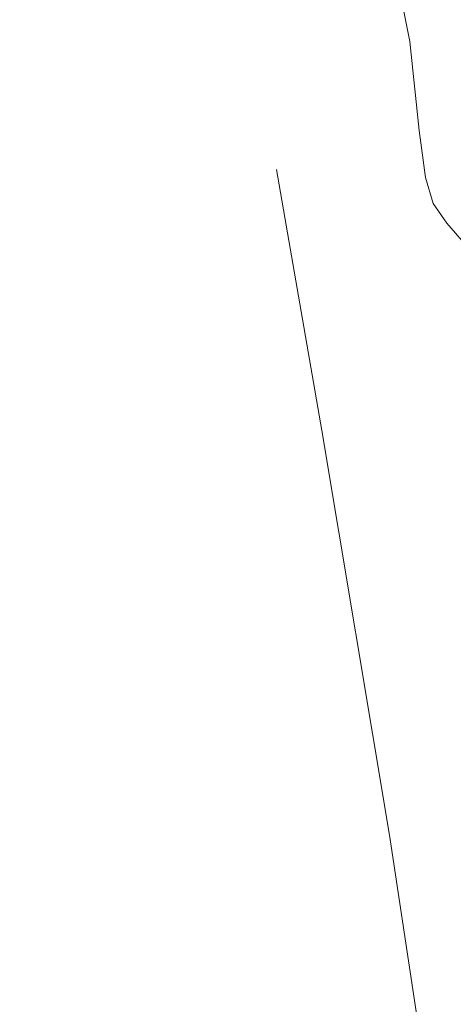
# Model space of a CAD drawing. Header units: millimetres. Extents: x 180000 to 190000, y 466229 to 468626.
# Tile 114 of 202: x 185512 to 185551, y 467504 to 467592. Entities that reach past the tile are written whole.
import ezdxf

# ---------------------------------------------------------------- set-up
doc = ezdxf.new("R2010")
doc.units = ezdxf.units.MM
for name, color, linetype, lineweight in [('af-bs-rasterhekwerk', 8, 'hekwerk', 18), ('bp-b5-bos', 93, 'Continuous', 18), ('bp-b5-grasland', 93, 'Continuous', 18), ('gw-bs-kruinlijn', 93, 'Continuous', 18)]:
    doc.layers.add(name, color=color, linetype=linetype, lineweight=lineweight)
doc.linetypes.add('hekwerk', pattern='A,7,-1.5,[1,RTW.shx,S=0.75,R=0,X=0,Y=0],-1.5', length=10)

msp = doc.modelspace()

# ---------------------------------------------------------------- linework, layer by layer
at = {"layer": 'af-bs-rasterhekwerk'}
msp.add_polyline3d([(185535.203, 467578.325, 62.173), (185539.208, 467555.193, 60.907), (185545.2, 467519.335, 60.424), (185549.627, 467490.053, 59.94)], dxfattribs=at)
at = {"layer": 'bp-b5-bos'}
msp.add_polyline3d([(185544.356, 467602.952, 61.578), (185547.01, 467589.675, 61.697), (185547.832, 467581.777, 62.744), (185548.382, 467577.622, 62.852), (185549.076, 467575.316, 62.718), (185550.285, 467573.571, 62.526), (185552.379, 467571.146, 62.421), (185555.869, 467564.079, 61.666), (185558.423, 467554.668, 60.979), (185558.573, 467548.243, 60.839), (185559.349, 467545.958, 60.875), (185560.493, 467530.17, 60.526), (185563.069, 467521.485, 60.377), (185566.335, 467515.85, 60.316), (185549.627, 467490.053, 59.94), (185512.478, 467432.701, 58.838)], dxfattribs=at)
at = {"layer": 'bp-b5-grasland'}
msp.add_polyline3d([(185551.669, 467599.075, 59.83), (185556.642, 467583.145, 59.907), (185556.308, 467580.996, 59.94), (185556.776, 467579.168, 59.94), (185558.692, 467576.066, 59.954), (185563.282, 467558.163, 59.97), (185565.375, 467549.726, 60.04), (185565.422, 467548.572, 60.353), (185561.286, 467547.442, 60.689), (185560.906, 467548.737, 60.675), (185558.423, 467554.668, 60.979), (185555.869, 467564.079, 61.666), (185552.379, 467571.146, 62.421), (185550.285, 467573.571, 62.526), (185549.076, 467575.316, 62.718), (185548.382, 467577.622, 62.852), (185547.832, 467581.777, 62.744), (185547.01, 467589.675, 61.697), (185544.356, 467602.952, 61.578)], dxfattribs=at)
at = {"layer": 'gw-bs-kruinlijn'}
msp.add_polyline3d([(185560.906, 467548.737, 60.675), (185558.423, 467554.668, 60.979), (185555.869, 467564.079, 61.666), (185552.379, 467571.146, 62.421), (185550.285, 467573.571, 62.526), (185549.076, 467575.316, 62.718), (185548.382, 467577.622, 62.852), (185547.832, 467581.777, 62.744), (185547.01, 467589.675, 61.697), (185544.356, 467602.952, 61.578), (185540.803, 467615.718, 61.335), (185536.095, 467629.056, 61.343), (185532.588, 467637.692, 61.546)], dxfattribs=at)

doc.saveas('drawing.dxf')
